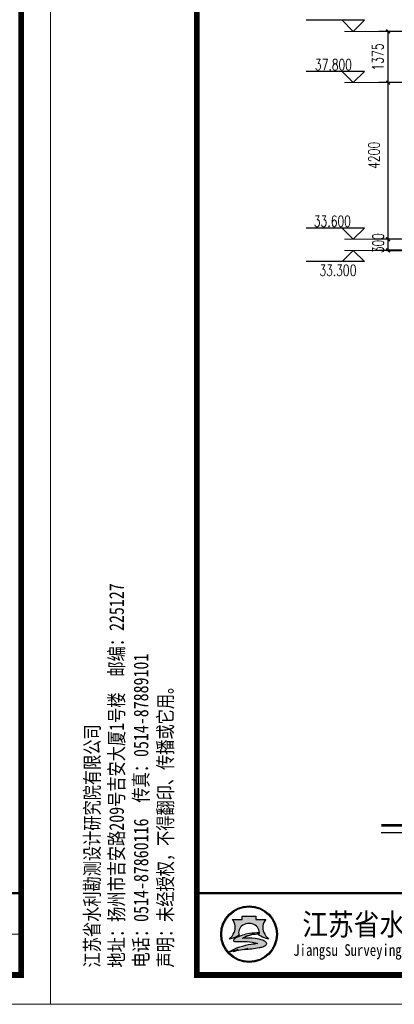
# Model space of a CAD drawing. Extents: x -520262 to -388550, y -168471 to -121901.
# Tile 4 of 14: x -455229 to -445195, y -168471 to -142059. Entities that reach past the tile are written whole.
import ezdxf
from ezdxf.enums import TextEntityAlignment as Align

# ---------------------------------------------------------------- set-up
doc = ezdxf.new("R2010")
doc.units = 0
doc.header["$LTSCALE"] = 2000
doc.header["$MEASUREMENT"] = 0
for name, color, linetype in [('DIM_ELEV', 3, 'Continuous'), ('PUB_DIM', 3, 'Continuous'), ('PUB_TEXT', 7, 'Continuous')]:
    doc.layers.add(name, color=color, linetype=linetype)
doc.styles.add('_TCH_DIM', font='SIMPLEX', dxfattribs={"bigfont": 'GBCBIG'})
doc.styles.add('_TCH_DIM_T3', font='SIMPLEX', dxfattribs={"width": 0.7058823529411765, "bigfont": 'GBCBIG'})
doc.styles.add('图框', font='txt', dxfattribs={"width": 0.8, "height": 4})
doc.dimstyles.new('_TCH_ARCH&&100', dxfattribs={"dimtxt": 297.5, "dimasz": 100, "dimexe": 250, "dimexo": 300, "dimgap": 126.25, "dimtad": 1, "dimdec": 0, "dimzin": 0, "dimdsep": 46, "dimtxsty": '_TCH_DIM_T3', "dimblk": 'ARCHTICK', "dimcen": 0.09, "dimclrt": 7, "dimazin": 2, "dimtfac": 1, "dimtdec": 0, "dimtix": 1, "dimtmove": 2, "dimatfit": 3, "dimfxl": 0, "dimtolj": 1, "dimtzin": 0, "dimarcsym": 0})

# ---------------------------------------------------------------- blocks, each defined once
blk = doc.blocks.new('_ArchTick')
at = {"color": 0, "linetype": 'ByBlock', "const_width": 0.4}
blk.add_lwpolyline([(-0.5, -0.5), (0.5, 0.5)], dxfattribs=at)
blk = doc.blocks.new('*D44')
at = {"layer": 'Defpoints', "color": 0}
for p in [(-445361.7269493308, -142372.6944794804), (-443797.4727415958, -142372.6944794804), (-443797.4727415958, -143747.6944794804)]:
    blk.add_point(p, dxfattribs=at)
at = {"layer": 'PUB_DIM', "color": 0, "lineweight": -2}
for p, q in [((-444097.4727415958, -142372.6944794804), (-445611.7269493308, -142372.6944794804)), ((-445361.7269493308, -143747.6944794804), (-445361.7269493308, -142372.6944794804)), ((-444097.4727415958, -143747.6944794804), (-445611.7269493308, -143747.6944794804))]:
    blk.add_line(p, q, dxfattribs=at)
at = {"layer": 'PUB_DIM', "color": 0, "lineweight": -2, "xscale": 100, "yscale": 100, "zscale": 100}
for p, rotation in [((-445361.7269493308, -142372.6944794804), 90), ((-445361.7269493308, -143747.6944794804), 270)]:
    blk.add_blockref('_ArchTick', p, dxfattribs=dict(at, rotation=rotation))
at = {"layer": 'PUB_DIM', "color": 7, "insert": (-445636.7269493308, -143060.1944794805), "char_height": 297.5, "attachment_point": 5, "rotation": 90, "style": '_TCH_DIM_T3'}
blk.add_mtext('\\A1;1375', dxfattribs=at)
blk = doc.blocks.new('*D45')
at = {"layer": 'Defpoints', "color": 0}
for p in [(-445361.7269493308, -143747.6944794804), (-443797.4727415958, -143747.6944794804), (-443797.4727415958, -147947.6944794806)]:
    blk.add_point(p, dxfattribs=at)
at = {"layer": 'PUB_DIM', "color": 0, "lineweight": -2}
for p, q in [((-444097.4727415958, -143747.6944794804), (-445611.7269493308, -143747.6944794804)), ((-445361.7269493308, -147947.6944794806), (-445361.7269493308, -143747.6944794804)), ((-444097.4727415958, -147947.6944794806), (-445611.7269493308, -147947.6944794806))]:
    blk.add_line(p, q, dxfattribs=at)
at = {"layer": 'PUB_DIM', "color": 0, "lineweight": -2, "xscale": 100, "yscale": 100, "zscale": 100}
for p, rotation in [((-445361.7269493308, -143747.6944794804), 90), ((-445361.7269493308, -147947.6944794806), 270)]:
    blk.add_blockref('_ArchTick', p, dxfattribs=dict(at, rotation=rotation))
at = {"layer": 'PUB_DIM', "color": 7, "insert": (-445738.8628486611, -145697.6944794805), "char_height": 297.5, "attachment_point": 5, "rotation": 90, "style": '_TCH_DIM_T3'}
blk.add_mtext('\\A1;4200', dxfattribs=at)
blk = doc.blocks.new('*D46')
at = {"layer": 'Defpoints', "color": 0}
for p in [(-445361.7269493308, -147947.6944794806), (-443797.4727415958, -147947.6944794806), (-443797.4727415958, -148247.6944794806)]:
    blk.add_point(p, dxfattribs=at)
at = {"layer": 'PUB_DIM', "color": 0, "lineweight": -2}
for p, q in [((-444097.4727415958, -147947.6944794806), (-445611.7269493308, -147947.6944794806)), ((-445361.7269493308, -148247.6944794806), (-445361.7269493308, -147947.6944794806)), ((-444097.4727415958, -148247.6944794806), (-445611.7269493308, -148247.6944794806))]:
    blk.add_line(p, q, dxfattribs=at)
at = {"layer": 'PUB_DIM', "color": 0, "lineweight": -2, "xscale": 100, "yscale": 100, "zscale": 100}
for p, rotation in [((-445361.7269493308, -147947.6944794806), 90), ((-445361.7269493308, -148247.6944794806), 270)]:
    blk.add_blockref('_ArchTick', p, dxfattribs=dict(at, rotation=rotation))
at = {"layer": 'PUB_DIM', "color": 7, "insert": (-445628.5490107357, -148053.0248680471), "char_height": 297.5, "attachment_point": 5, "rotation": 90, "style": '_TCH_DIM_T3'}
blk.add_mtext('\\A1;300', dxfattribs=at)
blk = doc.blocks.new('tk')
h = blk.add_hatch(color=152)
h.dxf.hatch_style = 1
h.paths.add_polyline_path([(38.76631747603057, 11.99999758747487, 1), (29.08862617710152, 11.99999758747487, 1)])
h.paths.add_polyline_path([(38.60345337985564, 11.99999758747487, 1), (29.25149027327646, 11.99999758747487, 1)], flags=16)
h = blk.add_hatch(color=152)
h.dxf.hatch_style = 1
edge = h.paths.add_edge_path()
edge.add_arc((35.80939112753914, 9.575130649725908), 1.461698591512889, 43.31770961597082, 70.37003522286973)
edge.add_arc((34.42977678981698, 5.707125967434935), 5.568375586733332, 70.37003522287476, 84.52854590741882)
edge.add_arc((33.84294441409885, -0.4193533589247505), 11.72289597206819, 84.5285459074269, 95.17746754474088)
edge.add_arc((33.98453145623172, 9.871853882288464), 1.831337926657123, 111.7965680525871, 130.9174013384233, ccw=False)
edge.add_arc((35.88028387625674, 5.13131121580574), 6.936886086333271, 98.84274785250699, 111.79656805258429, ccw=False)
edge.add_arc((36.94664352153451, -1.72312279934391), 13.873772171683, 95.21036804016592, 98.84274785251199, ccw=False)
edge.add_ellipse((33.92747182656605, 12.29238977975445), major_axis=(-1.773815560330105, 0), ratio=0.8776980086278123, start_angle=172.6538623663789, end_angle=176.9129867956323)
edge.add_arc((35.51983619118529, 1.961405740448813), 10.24870363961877, 88.99992913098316, 98.52267106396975)
edge.add_arc((35.12650647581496, 4.586131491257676), 7.594670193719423, 98.5226710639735, 116.8491039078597)
edge.add_arc((32.25210392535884, 10.26438407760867), 1.230336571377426, 116.8491039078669, 139.2900683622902)
edge.add_arc((31.46762795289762, 10.9393764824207), 0.1954369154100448, 139.2900683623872, 263.050638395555)
edge.add_arc((31.65077754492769, 12.44198791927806), 1.70916902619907, 263.0506383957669, 272.136251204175)
edge.add_arc((32.81842523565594, -18.86064205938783), 29.61523112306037, 88.46268833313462, 92.13625120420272, ccw=False)
edge.add_arc((33.47614388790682, 5.646723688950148), 5.099041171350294, 68.07113774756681, 88.46268833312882, ccw=False)
edge.add_arc((37.58580657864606, -10.9173211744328), 21.4080615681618, 95.91294384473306, 98.79521578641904)
edge.add_arc((36.21852069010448, -2.080310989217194), 12.46590188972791, 98.79521578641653, 117.8496747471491)
edge.add_arc((94.71742856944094, -228.4932898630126), 245.9934265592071, 104.7703900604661, 105.15790668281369, ccw=False)
edge.add_line((32.00236918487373, 9.37135071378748), (31.19884857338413, 9.045498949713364))
edge.add_arc((52.56001997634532, -88.12407327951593), 99.48982566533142, 100.90627282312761, 102.39834375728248, ccw=False)
edge.add_line((33.7362516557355, 9.568767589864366), (33.12565426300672, 9.380182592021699))
edge.add_arc((30.81628206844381, 37.97210845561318), 28.68503833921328, 274.6177604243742, 279.6944367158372)
edge.add_arc((34.87651123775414, 14.20489440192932), 4.573507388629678, 279.694436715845, 287.6119267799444)
edge.add_arc((35.76077947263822, 11.41933970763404), 1.650966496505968, 287.6119267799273, 311.5140981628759)
edge.add_arc((36.67266923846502, 10.38914672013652), 0.2751610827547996, 311.5140981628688, 403.3177096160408)
edge = h.paths.add_edge_path()
edge.add_arc((38.34858580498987, 13.13699866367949), 2.066422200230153, 138.9741968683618, 204.1180883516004, ccw=False)
edge.add_line((36.78964786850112, 14.49339581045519), (35.0925445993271, 14.49339581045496))
edge.add_line((35.0925445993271, 14.49339581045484), (35.0925445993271, 15.08006038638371))
edge.add_line((35.0925445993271, 15.08006038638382), (32.76239905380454, 15.08006038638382))
edge.add_line((32.76239905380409, 15.08006038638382), (32.76239905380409, 14.49339581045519))
edge.add_line((32.76239905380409, 14.49339581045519), (31.06529578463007, 14.49339581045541))
edge.add_arc((29.50635784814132, 13.13699866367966), 2.066422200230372, -24.118088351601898, 41.0258031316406, ccw=False)
edge.add_arc((27.96982579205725, 13.82490489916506), 3.749914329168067, 314.34412131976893, 335.8819116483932, ccw=False)
edge.add_arc((29.92442847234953, 14.17747198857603), 3.106664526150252, 282.3877277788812, 290.1465811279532)
edge.add_arc((26.86018480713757, 22.52986436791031), 12.00340818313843, 290.1465811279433, 296.6495194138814)
edge.add_ellipse((33.92747182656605, 12.29238977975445), major_axis=(-1.773815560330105, 0), ratio=0.8776980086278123, start_angle=176.9129867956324, end_angle=378.37473811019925, ccw=False)
edge.add_ellipse((33.92747182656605, 12.29238977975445), major_axis=(-1.773815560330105, 0), ratio=0.8776980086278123, start_angle=172.653862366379, end_angle=176.9129867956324, ccw=False)
edge.add_ellipse((33.92747182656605, 12.29238977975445), major_axis=(-1.773815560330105, 0), ratio=0.8776980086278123, start_angle=161.6252618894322, end_angle=172.653862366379, ccw=False)
edge.add_arc((40.9947588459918, 22.52986436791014), 12.00340818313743, 243.3504805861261, 249.853418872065)
edge.add_arc((37.93051518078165, 14.1774719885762), 3.106664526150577, 249.8534188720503, 257.61227222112)
edge.add_arc((39.88511786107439, 13.82490489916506), 3.74991432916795, 204.1180883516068, 225.6558786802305, ccw=False)
at = {"lineweight": 0}
for p, q in [((-2.771934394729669e-05, -2.412525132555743e-06), (-2.771934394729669e-05, 296.9999975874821)), ((419.999972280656, 296.9999975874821), (419.999972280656, -2.412525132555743e-06)), ((414.999972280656, 11.99999758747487), (234.9999722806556, 11.99999758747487)), ((419.999972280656, -2.412525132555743e-06), (-2.771934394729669e-05, -2.412525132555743e-06))]:
    blk.add_line(p, q, dxfattribs=at)
at = {"lineweight": 0, "const_width": 1}
blk.add_lwpolyline([(24.99997228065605, 291.9999975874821), (414.999972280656, 291.9999975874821), (414.999972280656, 4.999997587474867), (24.99997228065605, 4.999997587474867)], close=True, dxfattribs=at)
at = {"lineweight": 0, "const_width": 0.4}
blk.add_lwpolyline([(414.999972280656, 18.99999758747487), (24.99997228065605, 18.99999758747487)], dxfattribs=at)
at = {"color": 152}
for points in [[(32.24409409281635, 11.80161526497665, -0.02838203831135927), (30.9944353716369, 11.26089013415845, -0.03386732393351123), (30.59088918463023, 11.14313604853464, 0.09425397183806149), (31.39239217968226, 12.29262006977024, 0.2921547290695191), (31.06529578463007, 14.49339581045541), (32.76239905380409, 14.49339581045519), (32.76239905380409, 15.08006038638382), (35.0925445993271, 15.08006038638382), (35.0925445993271, 14.49339581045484), (36.78964786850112, 14.49339581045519, 0.29215472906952), (36.46255147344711, 12.29262006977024, 0.09425397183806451), (37.2640544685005, 11.14313604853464, -0.03386732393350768), (36.86050828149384, 11.26089013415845, -0.02838203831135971), (35.61084956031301, 11.80161526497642)], [(35.69871340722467, 12.20854823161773, 0.04157472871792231), (34.00097074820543, 12.09693602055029, 0.08013502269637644), (31.69643183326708, 11.36208923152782, 0.09823132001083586), (31.31948261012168, 11.06684626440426, 0.599439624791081), (31.4439816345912, 10.74537534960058, 0.03966424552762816), (31.7144884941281, 10.73400674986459, -0.01603031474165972), (33.61294061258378, 10.74392954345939, -0.08921046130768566), (35.38040694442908, 10.37684029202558, 0.01257694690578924), (34.31244292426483, 10.23900625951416, 0.08333285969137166), (30.39503241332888, 8.941743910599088, -0.001690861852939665), (32.00236918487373, 9.37135071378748), (31.19884857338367, 9.045498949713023, -0.006510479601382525), (33.7362516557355, 9.568767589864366), (33.12565426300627, 9.380182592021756, 0.02215480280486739), (35.64666092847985, 9.696697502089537, 0.03456031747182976), (36.26030960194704, 9.845757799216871, 0.1046726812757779), (36.85504719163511, 10.18310812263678, 0.4234638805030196), (36.87286564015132, 10.57791912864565, 0.1185893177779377), (36.30044029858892, 10.9518780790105, 0.06185687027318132), (34.96072036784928, 11.25013107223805, 0.04649815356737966), (32.7850594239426, 11.25571277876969, -0.08362449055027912), (33.304533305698, 11.57226592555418, -0.05658197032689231), (34.81392423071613, 11.98574523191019, -0.01585057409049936), (35.68672755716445, 12.09332269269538)]]:
    blk.add_lwpolyline(points, format="xyb", dxfattribs=at)
for radius in [4.838845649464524, 4.675981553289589]:
    blk.add_circle((33.92747182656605, 11.99999758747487), radius, dxfattribs=at)
blk.add_arc((35.88028387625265, 5.131311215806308), 6.936886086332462, 98.84274785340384, 111.796568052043, dxfattribs=at)
for start_param, end_param in [(2.820892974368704, 6.603884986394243), (3.013378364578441, 3.087714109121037)]:
    blk.add_ellipse((33.92747182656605, 12.29238977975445), major_axis=(-1.773815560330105, 0), ratio=0.8776980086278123, start_param=start_param, end_param=end_param, dxfattribs=at)
at = {"style": '图框'}
for s, height, width, p in [('江苏省水利勘测设计研究院有限公司', 3.75, 0.9, (78.12729153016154, 13.75084348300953)), ('Jiangsu Surveying and Design Institute of Water Resources Co., Ltd.', 2, 0.8, (77.95516356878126, 9.013401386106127))]:
    blk.add_text(s, height=height, dxfattribs=dict(at, width=width)).set_placement(p, align=Align.MIDDLE)
at = {"insert": (5.878817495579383, 6.298891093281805), "char_height": 2.5, "attachment_point": 1, "rotation": 90, "style": '图框'}
blk.add_mtext('江苏省水利勘测设计研究院有限公司\\P地址：扬州市吉安路209号吉安大厦1号楼  邮编：225127\\P电话：0514-87860116  传真：0514-87889101\\P声明：未经授权，不得翻印、传播或它用。', dxfattribs=at)

msp = doc.modelspace()

# ---------------------------------------------------------------- linework, layer by layer
at = {"const_width": 50}
msp.add_lwpolyline([(-427003.28722853, -148247.6944794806), (-445395.7346471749, -148247.6944794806)], dxfattribs=at)
at = {"layer": 'DIM_ELEV'}
for p, q in [((-445994.0678106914, -142072.6944794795), (-447559.0678106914, -142072.6944794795)), ((-446294.0678106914, -142372.6944794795), (-446594.0678106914, -142072.6944794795)), ((-446294.0678106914, -142372.6944794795), (-445994.0678106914, -142072.6944794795)), ((-445994.0678106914, -143447.6944794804), (-447559.0678106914, -143447.6944794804)), ((-446294.0678106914, -143747.6944794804), (-446594.0678106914, -143447.6944794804)), ((-446294.0678106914, -143747.6944794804), (-445994.0678106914, -143447.6944794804)), ((-445994.0678106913, -147647.6944794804), (-447559.0678106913, -147647.6944794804)), ((-446294.0678106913, -147947.6944794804), (-446594.0678106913, -147647.6944794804)), ((-446294.0678106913, -147947.6944794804), (-445994.0678106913, -147647.6944794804)), ((-446294.0678106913, -148247.6944794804), (-446594.0678106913, -148547.6944794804)), ((-446294.0678106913, -148247.6944794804), (-445994.0678106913, -148547.6944794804)), ((-445994.0678106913, -148547.6944794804), (-447559.0678106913, -148547.6944794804))]:
    msp.add_line(p, q, dxfattribs=at)
at = {"layer": 'DIM_ELEV', "lineweight": 20}
for p, q in [((-446532.6986706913, -142372.6944794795), (-445596.9579106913, -142372.6944794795)), ((-446532.6986706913, -143747.6944794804), (-445596.9579106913, -143747.6944794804)), ((-446532.6986706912, -147947.6944794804), (-445596.9579106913, -147947.6944794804)), ((-446532.6986706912, -148247.6944794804), (-445596.9579106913, -148247.6944794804))]:
    msp.add_line(p, q, dxfattribs=at)
at = {"layer": 'PUB_TEXT'}
msp.add_line((-445546.4660102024, -163865.4625300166), (-436323.0698860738, -163865.4625298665), dxfattribs=at)
at = {"layer": 'PUB_TEXT', "const_width": 78.75}
msp.add_lwpolyline([(-445546.4660102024, -163670.6055915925), (-436323.0698861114, -163670.6055915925)], dxfattribs=at)

# ---------------------------------------------------------------- block references
at = {"xscale": 156.8000000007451, "yscale": 156.7999999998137, "zscale": 156.8000000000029}
for p in [(-520261.7976807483, -168470.8048858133), (-454405.7976804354, -168470.8048858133)]:
    msp.add_blockref('tk', p, dxfattribs=at)

# ---------------------------------------------------------------- texts
at = {"layer": 'PUB_TEXT', "style": '_TCH_DIM', "width": 0.7058823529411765}
for s, p in [('37.800', (-447320.6151108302, -143414.4261430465)), ('33.600', (-447349.174810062, -147614.4261430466)), ('33.300', (-447200.6151108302, -148930.9628159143))]:
    msp.add_text(s, height=297.5, dxfattribs=at).set_placement(p)

# ---------------------------------------------------------------- dimensions: what is measured, and where the dimension line sits
at = {"layer": 'PUB_DIM'}
dim = msp.add_aligned_dim(p1=(-443797.4727415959, -143747.6944794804), p2=(-443797.4727415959, -142372.6944794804), distance=1564.25420773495, dimstyle='_TCH_ARCH&&100', dxfattribs=at)
dim.commit()
dim.dimension.update_dxf_attribs({"geometry": '*D44', "text_midpoint": (-445636.7269493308, -143060.1944794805)})
for base, p1, p2, picture, middle in [((-445361.7269493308, -143747.6944794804), (-443797.4727415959, -147947.6944794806), (-443797.4727415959, -143747.6944794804), '*D45', (-445738.8628486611, -145697.6944794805)), ((-445361.7269493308, -147947.6944794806), (-443797.4727415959, -148247.6944794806), (-443797.4727415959, -147947.6944794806), '*D46', (-445628.5490107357, -148053.0248680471))]:
    dim = msp.add_linear_dim(base=base, p1=p1, p2=p2, angle=90, dimstyle='_TCH_ARCH&&100', dxfattribs=at)
    dim.commit()
    dim.dimension.update_dxf_attribs({"geometry": picture, "text_midpoint": middle, "dimtype": 161})

doc.saveas('drawing.dxf')
